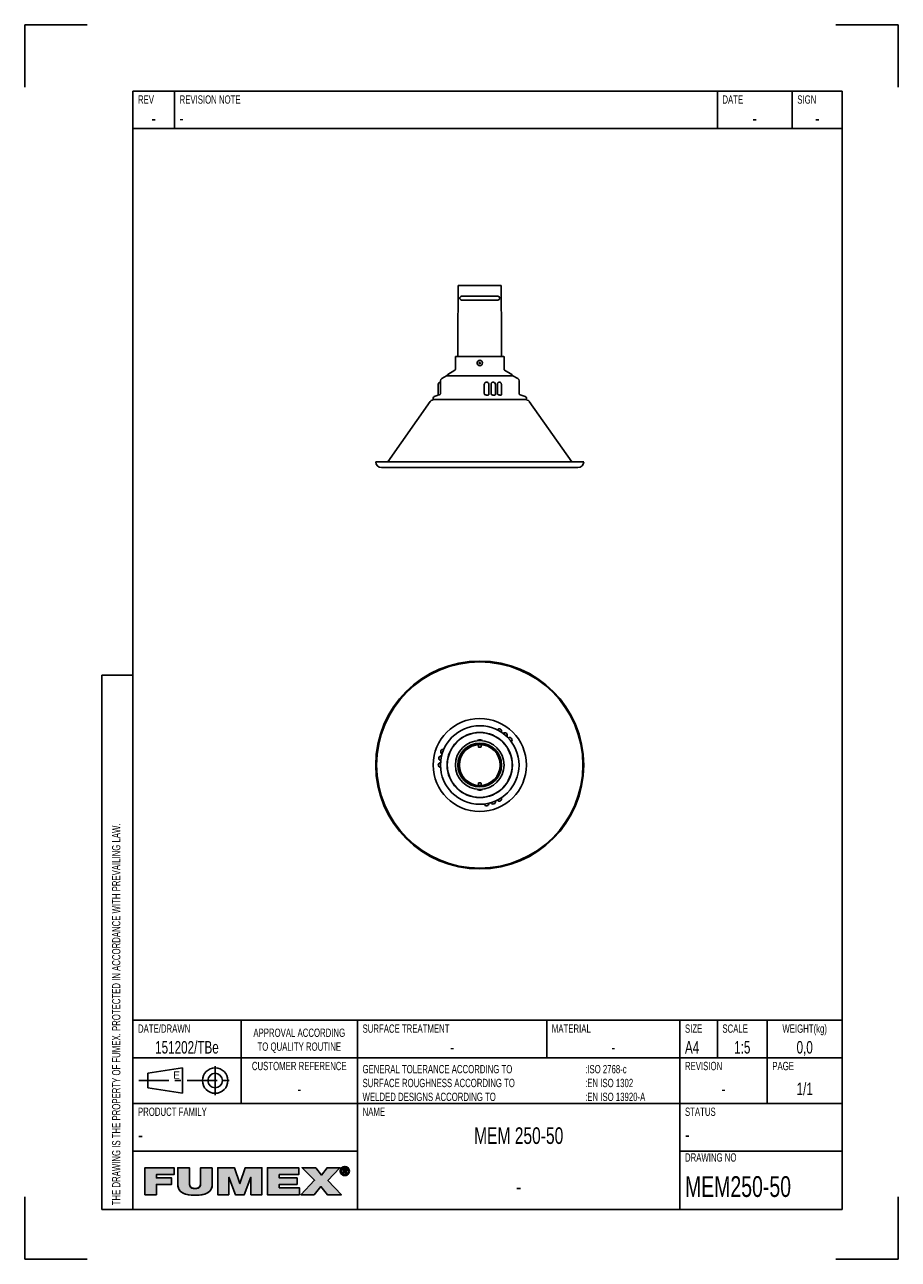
# Model space of a CAD drawing. Extents: x 0 to 210, y 0 to 297.
import ezdxf

# ---------------------------------------------------------------- set-up
doc = ezdxf.new("R2010")
doc.units = 0
doc.header["$LTSCALE"] = 19.36
doc.linetypes.add('CENTER', pattern=[0.6, 0.375, -0.075, 0.075, -0.075])
doc.layers.get('0').update_dxf_attribs({"linetype": 'CONTINUOUS'})
for name, color, linetype in [('101196_DXF_CONTINUOUS_LINE', 7, 'CONTINUOUS'), ('116334_DXF_CONTINUOUS_LINE', 7, 'CONTINUOUS'), ('116921_DXF_CONTINUOUS_LINE', 7, 'CONTINUOUS'), ('117001_DXF_CONTINUOUS_LINE', 7, 'CONTINUOUS'), ('117011_DXF_CONTINUOUS_LINE', 7, 'CONTINUOUS'), ('MEM250-50_DXF_CONTINUOUS_L', 7, 'CONTINUOUS'), ('MEM250-50_DXF_FORMAT', 7, 'CONTINUOUS')]:
    doc.layers.add(name, color=color, linetype=linetype)
doc.styles.add('TEXTSTYLE_2', font='txt', dxfattribs={"width": 0.7})
doc.styles.add('TEXTSTYLE_3', font='txt')

# ---------------------------------------------------------------- blocks, each defined once
blk = doc.blocks.new('SYMBOL_11_BL0', base_point=(53.46, 18.84))
at = {"layer": 'MEM250-50_DXF_FORMAT', "linetype": 'CONTINUOUS'}
for points in [[(31.68, 15.55), (28.88, 15.55), (28.88, 22.04), (35.91, 22.04), (35.91, 20.38), (31.68, 20.38), (31.68, 19.57), (35.31, 19.57), (35.31, 18.02), (31.68, 18.02)], [(45.09, 22.04), (45.09, 18.06), (45.05, 17.56), (44.94, 17.13), (44.76, 16.75), (44.51, 16.42), (44.19, 16.14), (43.78, 15.89), (43.27, 15.69), (42.64, 15.53), (41.87, 15.43), (40.95, 15.4), (40.03, 15.43), (39.26, 15.53), (38.63, 15.69), (38.12, 15.89), (37.71, 16.14), (37.38, 16.43), (37.13, 16.76), (36.95, 17.13), (36.84, 17.56), (36.8, 18.06), (36.8, 22.04), (39.6, 22.04), (39.6, 18.51), (39.62, 18.08), (39.67, 17.75), (39.78, 17.5), (39.95, 17.3), (40.19, 17.15), (40.52, 17.05), (40.97, 17.02), (41.4, 17.05), (41.72, 17.15), (41.96, 17.3), (42.12, 17.5), (42.22, 17.76), (42.28, 18.09), (42.29, 18.51), (42.29, 22.04)], [(49.07, 15.55), (46.42, 15.55), (46.42, 22.04), (50.41, 22.04), (51.7, 18.22), (51.73, 18.22), (53.03, 22.04), (57.01, 22.04), (57.01, 15.55), (54.37, 15.55), (54.37, 19.72), (54.34, 19.72), (52.76, 15.55), (50.67, 15.55), (49.09, 19.72), (49.07, 19.72)], [(66.03, 15.55), (58.36, 15.55), (58.36, 22.04), (65.89, 22.04), (65.89, 20.38), (61.17, 20.38), (61.17, 19.57), (65.46, 19.57), (65.46, 18.02), (61.17, 18.02), (61.17, 17.22), (66.03, 17.22)], [(69.59, 15.55), (66.38, 15.55), (69.67, 19.01), (66.68, 22.04), (69.96, 22.04), (71.34, 20.28), (72.69, 22.04), (75.79, 22.04), (72.88, 18.99), (76.12, 15.55), (72.75, 15.55), (71.2, 17.49)], [(76.31, 21.83), (76.23, 21.72), (76.16, 21.61), (76.12, 21.49), (76.09, 21.35), (76.08, 21.21), (75.87, 21.05), (75.86, 21.21), (75.87, 21.38), (75.91, 21.53), (75.97, 21.68), (76.05, 21.82), (76.36, 21.87)], [(76.09, 21.07), (76.12, 20.94), (76.16, 20.81), (76.23, 20.7), (76.31, 20.6), (76.15, 20.48), (76.05, 20.61), (75.97, 20.74), (75.91, 20.89), (75.87, 21.05), (76.08, 21.21)], [(76.46, 21.96), (76.36, 21.87), (76.05, 21.82), (76.15, 21.94), (76.57, 22.02)], [(76.69, 22.07), (76.57, 22.02), (76.15, 21.94), (76.27, 22.05), (76.82, 22.1)], [(76.95, 22.11), (76.82, 22.1), (76.27, 22.05), (76.33, 22.1), (77.43, 22.18), (77.57, 22.1), (77.64, 22.05), (77.76, 21.94), (77.85, 21.82), (77.93, 21.68), (77.99, 21.53), (78.03, 21.38), (78.04, 21.21), (78.03, 21.05), (77.99, 20.89), (77.93, 20.74), (77.86, 20.61), (77.76, 20.48), (77.64, 20.37), (77.57, 20.32), (77.43, 20.24), (77.28, 20.18), (77.12, 20.15), (76.79, 20.15), (76.63, 20.18), (76.48, 20.24), (76.4, 20.28), (76.95, 20.32), (77.09, 20.33), (77.22, 20.35), (77.34, 20.4), (77.45, 20.47), (77.55, 20.55), (77.59, 20.6), (77.67, 20.7), (77.74, 20.81), (77.78, 20.94), (77.81, 21.07), (77.82, 21.21), (77.81, 21.35), (77.78, 21.49), (77.74, 21.61), (77.67, 21.72), (77.59, 21.83), (77.55, 21.87), (77.45, 21.95), (77.34, 22.02), (77.21, 22.07), (77.09, 22.1)], [(76.95, 22.29), (77.12, 22.27), (77.28, 22.24), (77.43, 22.18), (76.33, 22.1), (76.48, 22.18), (76.63, 22.24), (76.79, 22.27)], [(76.73, 21.67), (76.54, 20.59), (76.54, 21.83), (77.01, 21.83), (77.01, 21.83), (77.12, 21.83), (77.2, 21.81), (77.27, 21.79), (77.33, 21.76), (77.37, 21.72), (77.39, 21.7), (77.4, 21.67), (77.43, 21.62), (77.44, 21.56), (77.45, 21.48), (77.44, 21.4), (77.43, 21.34), (77.4, 21.29), (77.08, 21.3), (77.12, 21.3), (77.15, 21.31), (77.18, 21.33), (77.2, 21.34), (77.22, 21.36), (77.23, 21.39), (77.24, 21.42), (77.25, 21.45), (77.25, 21.49), (77.25, 21.52), (77.24, 21.55), (77.23, 21.58), (77.22, 21.6), (77.2, 21.62), (77.17, 21.63), (77.14, 21.65), (77.11, 21.66), (77.07, 21.67), (77.02, 21.67), (76.98, 21.67), (76.85, 21.67)], [(76.95, 21.29), (76.97, 21.29), (77.03, 21.29), (77.08, 21.3), (77.4, 21.29), (76.73, 21.13), (76.73, 20.59), (76.54, 20.59), (76.73, 21.67), (76.73, 21.48), (76.73, 21.29), (76.84, 21.29)], [(77.13, 21.14), (77.48, 20.59), (77.27, 20.59), (76.94, 21.13), (76.73, 21.13), (77.4, 21.29), (77.36, 21.24), (77.32, 21.2), (77.26, 21.17), (77.2, 21.15)], [(76.35, 20.55), (76.46, 20.47), (76.26, 20.37), (76.15, 20.48), (76.31, 20.6)], [(76.57, 20.4), (76.69, 20.35), (76.4, 20.28), (76.26, 20.37), (76.46, 20.47)]]:
    blk.add_hatch(color=7, dxfattribs=at).paths.add_polyline_path(points)
at = {"layer": 'MEM250-50_DXF_FORMAT', "color": 7, "linetype": 'CONTINUOUS'}
for p, q in [((35.91, 22.04), (28.88, 22.04)), ((28.88, 22.04), (28.88, 15.55)), ((35.91, 22.04), (28.88, 22.04)), ((28.88, 22.04), (28.88, 15.55)), ((35.91, 20.38), (35.91, 22.04)), ((35.91, 20.38), (35.91, 22.04)), ((50.41, 22.04), (46.42, 22.04)), ((46.42, 22.04), (46.42, 15.55)), ((50.41, 22.04), (46.42, 22.04)), ((46.42, 22.04), (46.42, 15.55)), ((51.7, 18.22), (50.41, 22.04)), ((51.7, 18.22), (50.41, 22.04)), ((53.03, 22.04), (51.73, 18.22)), ((53.03, 22.04), (51.73, 18.22)), ((57.01, 22.04), (53.03, 22.04)), ((57.01, 22.04), (53.03, 22.04)), ((57.01, 15.55), (57.01, 22.04)), ((57.01, 15.55), (57.01, 22.04)), ((65.89, 22.04), (58.36, 22.04)), ((58.36, 22.04), (58.36, 15.55)), ((65.89, 22.04), (58.36, 22.04)), ((58.36, 22.04), (58.36, 15.55)), ((65.89, 20.38), (65.89, 22.04)), ((65.89, 20.38), (65.89, 22.04)), ((69.96, 22.04), (66.68, 22.04)), ((66.68, 22.04), (69.67, 19.01)), ((69.96, 22.04), (66.68, 22.04)), ((66.68, 22.04), (69.67, 19.01)), ((71.34, 20.28), (69.96, 22.04)), ((71.34, 20.28), (69.96, 22.04)), ((72.69, 22.04), (71.34, 20.28)), ((72.69, 22.04), (71.34, 20.28)), ((75.79, 22.04), (72.69, 22.04)), ((75.79, 22.04), (72.69, 22.04)), ((72.88, 18.99), (75.79, 22.04)), ((72.88, 18.99), (75.79, 22.04)), ((31.68, 19.57), (31.68, 20.38)), ((31.68, 20.38), (35.91, 20.38)), ((31.68, 19.57), (31.68, 20.38)), ((31.68, 20.38), (35.91, 20.38)), ((35.31, 19.57), (31.68, 19.57)), ((35.31, 19.57), (31.68, 19.57)), ((31.68, 15.55), (31.68, 18.02)), ((31.68, 18.02), (35.31, 18.02)), ((31.68, 15.55), (31.68, 18.02)), ((31.68, 18.02), (35.31, 18.02)), ((35.31, 18.02), (35.31, 19.57)), ((35.31, 18.02), (35.31, 19.57)), ((49.07, 15.55), (49.07, 19.72)), ((49.07, 19.72), (49.09, 19.72)), ((49.07, 15.55), (49.07, 19.72)), ((49.07, 19.72), (49.09, 19.72)), ((49.09, 19.72), (50.67, 15.55)), ((49.09, 19.72), (50.67, 15.55)), ((51.73, 18.22), (51.7, 18.22)), ((51.73, 18.22), (51.7, 18.22)), ((52.76, 15.55), (54.34, 19.72)), ((52.76, 15.55), (54.34, 19.72)), ((54.34, 19.72), (54.37, 19.72)), ((54.34, 19.72), (54.37, 19.72)), ((54.37, 19.72), (54.37, 15.55)), ((54.37, 19.72), (54.37, 15.55)), ((61.17, 19.57), (61.17, 20.38)), ((61.17, 20.38), (65.89, 20.38)), ((61.17, 19.57), (61.17, 20.38)), ((61.17, 20.38), (65.89, 20.38)), ((65.46, 19.57), (61.17, 19.57)), ((65.46, 19.57), (61.17, 19.57)), ((61.17, 17.22), (61.17, 18.02)), ((61.17, 18.02), (65.46, 18.02)), ((61.17, 17.22), (61.17, 18.02)), ((61.17, 18.02), (65.46, 18.02)), ((65.46, 18.02), (65.46, 19.57)), ((65.46, 18.02), (65.46, 19.57)), ((69.67, 19.01), (66.38, 15.55)), ((69.67, 19.01), (66.38, 15.55)), ((76.12, 15.55), (72.88, 18.99)), ((76.12, 15.55), (72.88, 18.99)), ((28.88, 15.55), (31.68, 15.55)), ((28.88, 15.55), (31.68, 15.55)), ((46.42, 15.55), (49.07, 15.55)), ((46.42, 15.55), (49.07, 15.55)), ((50.67, 15.55), (52.76, 15.55)), ((50.67, 15.55), (52.76, 15.55)), ((54.37, 15.55), (57.01, 15.55)), ((54.37, 15.55), (57.01, 15.55)), ((58.36, 15.55), (66.03, 15.55)), ((58.36, 15.55), (66.03, 15.55)), ((66.03, 17.22), (61.17, 17.22)), ((66.03, 17.22), (61.17, 17.22)), ((66.03, 15.55), (66.03, 17.22)), ((66.03, 15.55), (66.03, 17.22)), ((66.38, 15.55), (69.59, 15.55)), ((66.38, 15.55), (69.59, 15.55)), ((69.59, 15.55), (71.2, 17.49)), ((69.59, 15.55), (71.2, 17.49)), ((71.2, 17.49), (72.75, 15.55)), ((71.2, 17.49), (72.75, 15.55)), ((72.75, 15.55), (76.12, 15.55)), ((72.75, 15.55), (76.12, 15.55))]:
    blk.add_line(p, q, dxfattribs=at)
for points in [[(31.68, 15.55), (28.88, 15.55), (28.88, 22.04), (35.91, 22.04), (35.91, 20.38), (31.68, 20.38), (31.68, 19.57), (35.31, 19.57), (35.31, 18.02), (31.68, 18.02), (31.68, 15.55)], [(45.09, 22.04), (45.09, 18.06), (45.05, 17.56), (44.94, 17.13), (44.76, 16.75), (44.51, 16.42), (44.19, 16.14), (43.78, 15.89), (43.27, 15.69), (42.64, 15.53), (41.87, 15.43), (40.95, 15.4), (40.03, 15.43), (39.26, 15.53), (38.63, 15.69), (38.12, 15.89), (37.71, 16.14), (37.38, 16.43), (37.13, 16.76), (36.95, 17.13), (36.84, 17.56), (36.8, 18.06), (36.8, 22.04), (39.6, 22.04), (39.6, 18.51), (39.62, 18.08), (39.67, 17.75), (39.78, 17.5), (39.95, 17.3), (40.19, 17.15), (40.52, 17.05), (40.97, 17.02), (41.4, 17.05), (41.72, 17.15), (41.96, 17.3), (42.12, 17.5), (42.22, 17.76), (42.28, 18.09), (42.29, 18.51), (42.29, 22.04), (45.09, 22.04)], [(49.07, 15.55), (46.42, 15.55), (46.42, 22.04), (50.41, 22.04), (51.7, 18.22), (51.73, 18.22), (53.03, 22.04), (57.01, 22.04), (57.01, 15.55), (54.37, 15.55), (54.37, 19.72), (54.34, 19.72), (52.76, 15.55), (50.67, 15.55), (49.09, 19.72), (49.07, 19.72), (49.07, 15.55)], [(66.03, 15.55), (58.36, 15.55), (58.36, 22.04), (65.89, 22.04), (65.89, 20.38), (61.17, 20.38), (61.17, 19.57), (65.46, 19.57), (65.46, 18.02), (61.17, 18.02), (61.17, 17.22), (66.03, 17.22), (66.03, 15.55)], [(69.59, 15.55), (66.38, 15.55), (69.67, 19.01), (66.68, 22.04), (69.96, 22.04), (71.34, 20.28), (72.69, 22.04), (75.79, 22.04), (72.88, 18.99), (76.12, 15.55), (72.75, 15.55), (71.2, 17.49), (69.59, 15.55)], [(76.31, 21.83), (76.23, 21.72), (76.16, 21.61), (76.12, 21.49), (76.09, 21.35), (76.08, 21.21), (75.87, 21.05), (75.86, 21.21), (75.87, 21.38), (75.91, 21.53), (75.97, 21.68), (76.05, 21.82), (76.36, 21.87), (76.31, 21.83)], [(76.09, 21.07), (76.12, 20.94), (76.16, 20.81), (76.23, 20.7), (76.31, 20.6), (76.15, 20.48), (76.05, 20.61), (75.97, 20.74), (75.91, 20.89), (75.87, 21.05), (76.08, 21.21), (76.09, 21.07)], [(76.46, 21.96), (76.36, 21.87), (76.05, 21.82), (76.15, 21.94), (76.57, 22.02), (76.46, 21.96)], [(76.69, 22.07), (76.57, 22.02), (76.15, 21.94), (76.27, 22.05), (76.82, 22.1), (76.69, 22.07)], [(76.95, 22.11), (76.82, 22.1), (76.27, 22.05), (76.33, 22.1), (77.43, 22.18), (77.57, 22.1), (77.64, 22.05), (77.76, 21.94), (77.85, 21.82), (77.93, 21.68), (77.99, 21.53), (78.03, 21.38), (78.04, 21.21), (78.03, 21.05), (77.99, 20.89), (77.93, 20.74), (77.86, 20.61), (77.76, 20.48), (77.64, 20.37), (77.57, 20.32), (77.43, 20.24), (77.28, 20.18), (77.12, 20.15), (76.79, 20.15), (76.63, 20.18), (76.48, 20.24), (76.4, 20.28), (76.95, 20.32), (77.09, 20.33), (77.22, 20.35), (77.34, 20.4), (77.45, 20.47), (77.55, 20.55), (77.59, 20.6), (77.67, 20.7), (77.74, 20.81), (77.78, 20.94), (77.81, 21.07), (77.82, 21.21), (77.81, 21.35), (77.78, 21.49), (77.74, 21.61), (77.67, 21.72), (77.59, 21.83), (77.55, 21.87), (77.45, 21.95), (77.34, 22.02), (77.21, 22.07), (77.09, 22.1), (76.95, 22.11)], [(76.95, 22.29), (77.12, 22.27), (77.28, 22.24), (77.43, 22.18), (76.33, 22.1), (76.48, 22.18), (76.63, 22.24), (76.79, 22.27), (76.95, 22.29)], [(76.73, 21.67), (76.54, 20.59), (76.54, 21.83), (77.01, 21.83), (77.01, 21.83), (77.12, 21.83), (77.2, 21.81), (77.27, 21.79), (77.33, 21.76), (77.37, 21.72), (77.39, 21.7), (77.4, 21.67), (77.43, 21.62), (77.44, 21.56), (77.45, 21.48), (77.44, 21.4), (77.43, 21.34), (77.4, 21.29), (77.08, 21.3), (77.12, 21.3), (77.15, 21.31), (77.18, 21.33), (77.2, 21.34), (77.22, 21.36), (77.23, 21.39), (77.24, 21.42), (77.25, 21.45), (77.25, 21.49), (77.25, 21.52), (77.24, 21.55), (77.23, 21.58), (77.22, 21.6), (77.2, 21.62), (77.17, 21.63), (77.14, 21.65), (77.11, 21.66), (77.07, 21.67), (77.02, 21.67), (76.98, 21.67), (76.85, 21.67), (76.73, 21.67)], [(76.95, 21.29), (76.97, 21.29), (77.03, 21.29), (77.08, 21.3), (77.4, 21.29), (76.73, 21.13), (76.73, 20.59), (76.54, 20.59), (76.73, 21.67), (76.73, 21.48), (76.73, 21.29), (76.84, 21.29), (76.95, 21.29)], [(77.13, 21.14), (77.48, 20.59), (77.27, 20.59), (76.94, 21.13), (76.73, 21.13), (77.4, 21.29), (77.36, 21.24), (77.32, 21.2), (77.26, 21.17), (77.2, 21.15), (77.13, 21.14)], [(76.35, 20.55), (76.46, 20.47), (76.26, 20.37), (76.15, 20.48), (76.31, 20.6), (76.35, 20.55)], [(76.57, 20.4), (76.69, 20.35), (76.4, 20.28), (76.26, 20.37), (76.46, 20.47), (76.57, 20.4)]]:
    blk.add_lwpolyline(points, dxfattribs=at)
for points, knots in [([(45.09, 22.04), (45.09, 22.04), (42.29, 22.04), (42.29, 22.04), (42.29, 22.04), (42.29, 18.51), (42.29, 18.51), (42.29, 17.84), (42.29, 17.02), (40.97, 17.02), (39.6, 17.02), (39.6, 17.84), (39.6, 18.51), (39.6, 18.51), (39.6, 22.04), (39.6, 22.04), (39.6, 22.04), (36.8, 22.04), (36.8, 22.04), (36.8, 22.04), (36.8, 18.06), (36.8, 18.06), (36.8, 16.26), (38.18, 15.4), (40.95, 15.4), (43.73, 15.4), (45.09, 16.26), (45.09, 18.06), (45.09, 18.06), (45.09, 22.04), (45.09, 22.04)], [0, 0, 0, 0, 1, 1, 1, 2, 2, 2, 3, 3, 3, 4, 4, 4, 5, 5, 5, 6, 6, 6, 7, 7, 7, 8, 8, 8, 9, 9, 9, 10, 10, 10, 10]), ([(45.09, 22.04), (45.09, 22.04), (42.29, 22.04), (42.29, 22.04), (42.29, 22.04), (42.29, 18.51), (42.29, 18.51), (42.29, 17.84), (42.29, 17.02), (40.97, 17.02), (39.6, 17.02), (39.6, 17.84), (39.6, 18.51), (39.6, 18.51), (39.6, 22.04), (39.6, 22.04), (39.6, 22.04), (36.8, 22.04), (36.8, 22.04), (36.8, 22.04), (36.8, 18.06), (36.8, 18.06), (36.8, 16.26), (38.18, 15.4), (40.95, 15.4), (43.73, 15.4), (45.09, 16.26), (45.09, 18.06), (45.09, 18.06), (45.09, 22.04), (45.09, 22.04)], [0, 0, 0, 0, 1, 1, 1, 2, 2, 2, 3, 3, 3, 4, 4, 4, 5, 5, 5, 6, 6, 6, 7, 7, 7, 8, 8, 8, 9, 9, 9, 10, 10, 10, 10]), ([(76.95, 20.14), (77.54, 20.14), (78.04, 20.59), (78.04, 21.21), (78.04, 21.83), (77.54, 22.29), (76.95, 22.29), (76.36, 22.29), (75.86, 21.83), (75.86, 21.21), (75.86, 20.59), (76.36, 20.14), (76.95, 20.14)], [0, 0, 0, 0, 1, 1, 1, 2, 2, 2, 3, 3, 3, 4, 4, 4, 4]), ([(76.95, 20.14), (77.54, 20.14), (78.04, 20.59), (78.04, 21.21), (78.04, 21.83), (77.54, 22.29), (76.95, 22.29), (76.36, 22.29), (75.86, 21.83), (75.86, 21.21), (75.86, 20.59), (76.36, 20.14), (76.95, 20.14)], [0, 0, 0, 0, 1, 1, 1, 2, 2, 2, 3, 3, 3, 4, 4, 4, 4]), ([(76.08, 21.21), (76.08, 21.72), (76.46, 22.11), (76.95, 22.11), (77.44, 22.11), (77.82, 21.72), (77.82, 21.21), (77.82, 20.7), (77.44, 20.32), (76.95, 20.32), (76.46, 20.32), (76.08, 20.7), (76.08, 21.21)], [0, 0, 0, 0, 1, 1, 1, 2, 2, 2, 3, 3, 3, 4, 4, 4, 4]), ([(76.08, 21.21), (76.08, 21.72), (76.46, 22.11), (76.95, 22.11), (77.44, 22.11), (77.82, 21.72), (77.82, 21.21), (77.82, 20.7), (77.44, 20.32), (76.95, 20.32), (76.46, 20.32), (76.08, 20.7), (76.08, 21.21)], [0, 0, 0, 0, 1, 1, 1, 2, 2, 2, 3, 3, 3, 4, 4, 4, 4]), ([(76.73, 21.13), (76.73, 21.13), (76.94, 21.13), (76.94, 21.13), (76.94, 21.13), (77.27, 20.59), (77.27, 20.59), (77.27, 20.59), (77.48, 20.59), (77.48, 20.59), (77.48, 20.59), (77.13, 21.14), (77.13, 21.14), (77.31, 21.16), (77.45, 21.26), (77.45, 21.48), (77.45, 21.72), (77.3, 21.83), (77.01, 21.83), (77.01, 21.83), (76.54, 21.83), (76.54, 21.83), (76.54, 21.83), (76.54, 20.59), (76.54, 20.59), (76.54, 20.59), (76.73, 20.59), (76.73, 20.59), (76.73, 20.59), (76.73, 21.13), (76.73, 21.13)], [0, 0, 0, 0, 1, 1, 1, 2, 2, 2, 3, 3, 3, 4, 4, 4, 5, 5, 5, 6, 6, 6, 7, 7, 7, 8, 8, 8, 9, 9, 9, 10, 10, 10, 10]), ([(76.73, 21.13), (76.73, 21.13), (76.94, 21.13), (76.94, 21.13), (76.94, 21.13), (77.27, 20.59), (77.27, 20.59), (77.27, 20.59), (77.48, 20.59), (77.48, 20.59), (77.48, 20.59), (77.13, 21.14), (77.13, 21.14), (77.31, 21.16), (77.45, 21.26), (77.45, 21.48), (77.45, 21.72), (77.3, 21.83), (77.01, 21.83), (77.01, 21.83), (76.54, 21.83), (76.54, 21.83), (76.54, 21.83), (76.54, 20.59), (76.54, 20.59), (76.54, 20.59), (76.73, 20.59), (76.73, 20.59), (76.73, 20.59), (76.73, 21.13), (76.73, 21.13)], [0, 0, 0, 0, 1, 1, 1, 2, 2, 2, 3, 3, 3, 4, 4, 4, 5, 5, 5, 6, 6, 6, 7, 7, 7, 8, 8, 8, 9, 9, 9, 10, 10, 10, 10]), ([(76.73, 21.29), (76.73, 21.29), (76.73, 21.67), (76.73, 21.67), (76.73, 21.67), (76.98, 21.67), (76.98, 21.67), (77.11, 21.67), (77.25, 21.64), (77.25, 21.49), (77.25, 21.3), (77.11, 21.29), (76.95, 21.29), (76.95, 21.29), (76.73, 21.29), (76.73, 21.29)], [0, 0, 0, 0, 1, 1, 1, 2, 2, 2, 3, 3, 3, 4, 4, 4, 5, 5, 5, 5]), ([(76.73, 21.29), (76.73, 21.29), (76.73, 21.67), (76.73, 21.67), (76.73, 21.67), (76.98, 21.67), (76.98, 21.67), (77.11, 21.67), (77.25, 21.64), (77.25, 21.49), (77.25, 21.3), (77.11, 21.29), (76.95, 21.29), (76.95, 21.29), (76.73, 21.29), (76.73, 21.29)], [0, 0, 0, 0, 1, 1, 1, 2, 2, 2, 3, 3, 3, 4, 4, 4, 5, 5, 5, 5])]:
    blk.add_open_spline(points, degree=3, knots=knots, dxfattribs=at)
for points in [[(76.95, 20.32), (76.4, 20.28), (76.82, 20.33), (76.69, 20.35)], [(76.95, 20.14), (76.79, 20.15), (77.12, 20.15)]]:
    blk.add_solid(points, dxfattribs=at)
blk = doc.blocks.new('SYMBOL_0_BL1', base_point=(39, 43))
at = {"layer": 'MEM250-50_DXF_CONTINUOUS_L', "color": 7, "linetype": 'CONTINUOUS'}
for p, q in [((29.59375, 44.75), (37.90625, 46.0625)), ((29.59375, 41.25), (29.59375, 44.75)), ((37.90625, 46.0625), (37.90625, 39.9375)), ((37.90625, 39.9375), (29.59375, 41.25))]:
    blk.add_line(p, q, dxfattribs=at)
at = {"layer": 'MEM250-50_DXF_CONTINUOUS_L', "color": 7, "linetype": 'CENTER'}
for p, q in [((45.78125, 46.5), (45.78125, 39.5)), ((27.40625, 43), (50.59375, 43))]:
    blk.add_line(p, q, dxfattribs=at)
at = {"layer": 'MEM250-50_DXF_CONTINUOUS_L', "color": 7, "linetype": 'CONTINUOUS'}
for radius in [3.0625, 1.75]:
    blk.add_circle((45.78125, 43), radius, dxfattribs=at)

msp = doc.modelspace()

# ---------------------------------------------------------------- linework, layer by layer
at = {"layer": '101196_DXF_CONTINUOUS_LINE', "color": 7, "linetype": 'CONTINUOUS'}
for p, q in [((108.74, 124.83), (108.74, 124.77)), ((110.04, 124.83), (108.74, 124.83)), ((110.04, 124.77), (108.74, 124.77)), ((109.07, 124.77), (109.07, 124.77)), ((109.57, 124.97), (109.21, 124.97)), ((109.71, 124.77), (109.71, 124.77)), ((110.04, 124.83), (110.04, 124.77)), ((109.07, 123.81), (109.07, 123.27)), ((109.61, 123.17), (109.17, 123.17)), ((109.71, 123.81), (109.71, 123.27)), ((110.04, 113.05), (108.74, 113.05)), ((108.74, 112.99), (108.74, 113.05)), ((110.04, 112.99), (108.74, 112.99)), ((109.07, 114.02), (109.07, 114.55)), ((109.07, 113.05), (109.07, 113.06)), ((109.17, 114.65), (109.61, 114.65)), ((109.71, 114.02), (109.71, 114.55)), ((109.71, 113.05), (109.71, 113.06)), ((110.04, 112.99), (110.04, 113.05)), ((109.57, 112.85), (109.21, 112.85))]:
    msp.add_line(p, q, dxfattribs=at)
for radius in [0.65, 0.183]:
    msp.add_circle((109.39, 215.62), radius, dxfattribs=at)
for centre, radius, start, end in [((109.39, 123.51), 1.47, 97.1476, 116.2284), ((109.39, 123.51), 1.47, 63.7716, 82.8524), ((109.17, 123.27), 0.1, 180, 270), ((109.61, 123.27), 0.1, 270, 360), ((109.39, 114.31), 1.47, 243.7716, 262.8524), ((109.17, 114.55), 0.1, 90, 180), ((109.39, 114.31), 1.47, 277.1476, 296.2284), ((109.61, 114.55), 0.1, 0, 90)]:
    msp.add_arc(centre, radius, start, end, dxfattribs=at)
at = {"layer": '116334_DXF_CONTINUOUS_LINE', "color": 7, "linetype": 'CONTINUOUS'}
for p, q in [((104.22, 228.25), (104.22, 234.22)), ((114.56, 234.22), (104.22, 234.22)), ((113.74, 231.67), (105.04, 231.67)), ((114.56, 228.25), (114.56, 234.22)), ((113.74, 230.77), (105.04, 230.77)), ((104.13, 217.22), (104.13, 226.88)), ((114.65, 217.22), (114.65, 226.88))]:
    msp.add_line(p, q, dxfattribs=at)
for radius in [5.26, 5.17, 4.91]:
    msp.add_circle((109.39, 118.91), radius, dxfattribs=at)
for centre, radius, start, end in [((105.04, 231.22), 0.45, 90, 270), ((113.74, 231.22), 0.45, 270, 90), ((114.13, 226.88), 10, 172.4568, 180), ((103.82, 228.25), 0.4, 352.4568, 360), ((114.96, 228.25), 0.4, 180, 187.5432), ((104.65, 226.88), 10, 0, 7.5432)]:
    msp.add_arc(centre, radius, start, end, dxfattribs=at)
at = {"layer": '116921_DXF_CONTINUOUS_LINE', "color": 7, "linetype": 'CONTINUOUS'}
for p, q in [((97.48, 206.34), (87.26, 191.86)), ((121.3, 206.34), (131.52, 191.86)), ((84.39, 191.86), (134.39, 191.86)), ((85.79, 190.46), (132.99, 190.46))]:
    msp.add_line(p, q, dxfattribs=at)
for radius in [25, 24.8]:
    msp.add_circle((109.39, 118.91), radius, dxfattribs=at)
for centre, radius, start, end in [((98.29, 205.76), 1, 108.9313, 144.7841), ((109.39, 173.41), 35.2, 108.4561, 108.9313), ((109.39, 173.41), 35.2, 71.0687, 71.5439), ((120.49, 205.76), 1, 35.2159, 71.0687), ((85.79, 191.86), 1.4, 180, 270), ((132.99, 191.86), 1.4, 270, 360)]:
    msp.add_arc(centre, radius, start, end, dxfattribs=at)
at = {"layer": '117001_DXF_CONTINUOUS_LINE', "color": 7, "linetype": 'CONTINUOUS'}
for p, q in [((103.53, 217.02), (103.53, 214.04)), ((115.05, 217.22), (103.73, 217.22)), ((115.25, 217.02), (115.25, 214.04)), ((103.43, 213.87), (101.69, 212.86)), ((115.35, 213.87), (117.09, 212.86)), ((101.59, 212.69), (101.59, 212.53)), ((117.19, 212.69), (117.19, 212.53))]:
    msp.add_line(p, q, dxfattribs=at)
for radius in [7.8, 5.86]:
    msp.add_circle((109.39, 118.91), radius, dxfattribs=at)
for centre, start, end in [((103.73, 217.02), 90, 180), ((115.05, 217.02), 0, 90), ((103.33, 214.04), 300, 360), ((115.45, 214.04), 180, 240), ((101.79, 212.69), 120, 180), ((116.99, 212.69), 0, 60)]:
    msp.add_arc(centre, 0.2, start, end, dxfattribs=at)
at = {"layer": '117011_DXF_CONTINUOUS_LINE', "color": 7, "linetype": 'CONTINUOUS'}
for p, q in [((99.95, 211), (99.95, 211.33)), ((100.25, 211.85), (101.4, 212.52)), ((101.46, 212.53), (117.32, 212.53)), ((111.31, 210.92), (111.32, 210.92)), ((112.72, 210.99), (112.72, 210.99)), ((114.15, 211), (114.11, 211)), ((114.17, 211), (114.17, 211)), ((118.53, 211.85), (117.38, 212.52)), ((118.83, 208.36), (118.83, 211.33)), ((99.43, 207.89), (99.43, 210.45)), ((99.97, 208.36), (99.97, 210.46)), ((110.48, 208.36), (110.48, 210.46)), ((111.57, 208.12), (111.57, 210.45)), ((112.1, 208.36), (112.1, 210.46)), ((113.16, 208.03), (113.16, 210.45)), ((113.62, 208.36), (113.62, 210.46)), ((114.64, 207.99), (114.64, 207.99)), ((114.64, 207.99), (114.64, 210.45)), ((120.33, 207.54), (119.09, 207.99)), ((98.19, 206.8), (98.19, 207.16)), ((98.19, 206.8), (120.59, 206.8)), ((98.45, 207.54), (99.43, 207.89)), ((120.59, 206.8), (120.59, 207.16)), ((113.64, 127.38), (113.62, 127.35)), ((114.58, 126.8), (114.59, 126.83)), ((115.05, 126.51), (115.03, 126.49)), ((115.87, 125.78), (115.89, 125.81)), ((116.28, 125.41), (116.26, 125.39)), ((100.72, 122.65), (100.69, 122.66)), ((116.96, 124.55), (116.99, 124.57)), ((99.97, 119.46), (99.93, 119.46)), ((99.98, 120.02), (100.01, 120.01)), ((100.2, 121.09), (100.17, 121.1)), ((100.32, 121.63), (100.35, 121.62)), ((99.93, 118.37), (99.97, 118.36)), ((113.14, 110.21), (113.13, 110.25)), ((113.62, 110.48), (113.64, 110.45)), ((114.59, 111), (114.58, 111.03)), ((110.48, 109.54), (110.49, 109.5)), ((111.57, 109.69), (111.57, 109.73)), ((112.1, 109.87), (112.11, 109.84))]:
    msp.add_line(p, q, dxfattribs=at)
for radius in [11.2, 9.44, 7.84]:
    msp.add_circle((109.39, 118.91), radius, dxfattribs=at)
for centre, radius, start, end in [((99.98, 210.45), 0.55, 93.1266, 180), ((100.55, 211.33), 0.6, 120, 180), ((111.03, 210.46), 0.545, 58.1126, 89.7414), ((111.03, 210.47), 0.534, 53.344, 59.3934), ((112.62, 210.49), 0.514, 78.1446, 89.708), ((112.61, 210.49), 0.516, 51.3388, 77.9707), ((112.61, 210.45), 0.55, 359.9996, 52.4511), ((114.11, 210.55), 0.452, 82.6615, 89.6966), ((114.09, 210.45), 0.554, 63.5459, 82.5666), ((114.09, 210.45), 0.55, 0.0006, 63.475), ((118.23, 211.33), 0.6, 0, 60), ((88.05, 241), 35.01, 288.9739, 289.4389), ((111.02, 210.45), 0.55, 359.9999, 29.8329), ((111.02, 210.46), 0.548, 359.707, 30.4947), ((119.23, 208.36), 0.4, 180, 250), ((98.59, 207.16), 0.4, 110, 180), ((120.19, 207.16), 0.4, 0, 70), ((114.09, 127.06), 0.55, 335, 145), ((115.44, 126.12), 0.55, 325, 135), ((116.6, 124.96), 0.55, 315, 125), ((100.55, 122.13), 0.55, 75, 245), ((99.98, 118.91), 0.55, 95, 265), ((100.12, 120.55), 0.55, 85, 255), ((112.61, 110.07), 0.55, 205, 15), ((114.09, 110.76), 0.55, 215, 25), ((111.02, 109.65), 0.55, 195, 5)]:
    msp.add_arc(centre, radius, start, end, dxfattribs=at)
for points, knots in [([(99.97, 210.46), (99.97, 210.5), (99.97, 210.57), (99.96, 210.66), (99.96, 210.73), (99.96, 210.79), (99.96, 210.83), (99.96, 210.87), (99.96, 210.9), (99.95, 210.92), (99.95, 210.94), (99.95, 210.95), (99.95, 210.97), (99.95, 210.98), (99.95, 210.98), (99.95, 210.99), (99.95, 210.99), (99.95, 211), (99.95, 211), (99.95, 211), (99.95, 211)], [0, 0, 0, 0, 0.25004, 0.375061, 0.500081, 0.625102, 0.687612, 0.750122, 0.812633, 0.843888, 0.875143, 0.906398, 0.937653, 0.953281, 0.968908, 0.976723, 0.984534, 0.992335, 0.996296, 1, 1, 1, 1]), ([(111.03, 211), (111.01, 211), (110.98, 211), (110.91, 210.99), (110.82, 210.97), (110.72, 210.92), (110.61, 210.83), (110.51, 210.67), (110.48, 210.53), (110.48, 210.46)], [0, 0, 0, 0, 0.062145, 0.124323, 0.24883, 0.373731, 0.498992, 0.749158, 1, 1, 1, 1]), ([(111.3, 210.93), (111.26, 210.96), (111.19, 210.98), (111.1, 211), (111.05, 211), (111.03, 211)], [0, 0, 0, 0, 0.499415, 0.749575, 1, 1, 1, 1]), ([(112.62, 211), (112.6, 211), (112.57, 211), (112.5, 210.99), (112.42, 210.97), (112.33, 210.92), (112.22, 210.83), (112.12, 210.67), (112.1, 210.53), (112.1, 210.46)], [0, 0, 0, 0, 0.060565, 0.121273, 0.243396, 0.366869, 0.491781, 0.744275, 1, 1, 1, 1]), ([(114.11, 211), (114.09, 211), (114.06, 211), (114.02, 211), (113.97, 210.98), (113.91, 210.96), (113.84, 210.92), (113.74, 210.82), (113.65, 210.67), (113.62, 210.53), (113.62, 210.46)], [0, 0, 0, 0, 0.057863, 0.116022, 0.174742, 0.234118, 0.354996, 0.479192, 0.735669, 1, 1, 1, 1]), ([(114.17, 211), (114.21, 210.99), (114.28, 210.97), (114.34, 210.94), (114.35, 210.93)], [0, 0, 0, 0, 0.747521, 1, 1, 1, 1]), ([(99.7, 207.99), (99.75, 208), (99.84, 208.06), (99.91, 208.15), (99.93, 208.2)], [0, 0, 0, 0, 0.485357, 1, 1, 1, 1]), ([(110.48, 208.36), (110.48, 208.35), (110.48, 208.29), (110.49, 208.24), (110.49, 208.2)], [0, 0, 0, 0, 0.256499, 1, 1, 1, 1]), ([(110.49, 208.2), (110.5, 208.18), (110.5, 208.13), (110.52, 208.07), (110.56, 208.02), (110.59, 207.99), (110.61, 207.99)], [0, 0, 0, 0, 0.290478, 0.548042, 0.777519, 1, 1, 1, 1]), ([(110.61, 207.99), (110.68, 207.95), (110.85, 207.91), (111.11, 207.89), (111.33, 207.9), (111.47, 207.94), (111.52, 207.97), (111.54, 207.99)], [0, 0, 0, 0, 0.249073, 0.545978, 0.816345, 0.920856, 1, 1, 1, 1]), ([(111.54, 207.99), (111.55, 208), (111.57, 208.03), (111.57, 208.08), (111.57, 208.11), (111.57, 208.12)], [0, 0, 0, 0, 0.414314, 0.683303, 1, 1, 1, 1]), ([(112.1, 208.36), (112.1, 208.35), (112.1, 208.29), (112.1, 208.24), (112.11, 208.2)], [0, 0, 0, 0, 0.255774, 1, 1, 1, 1]), ([(112.11, 208.2), (112.11, 208.18), (112.13, 208.13), (112.16, 208.07), (112.2, 208.02), (112.24, 207.99), (112.26, 207.99)], [0, 0, 0, 0, 0.2748, 0.526356, 0.762261, 1, 1, 1, 1]), ([(112.26, 207.99), (112.34, 207.95), (112.52, 207.91), (112.74, 207.89), (112.92, 207.9), (113.02, 207.91), (113.1, 207.94), (113.14, 207.97), (113.15, 207.99)], [0, 0, 0, 0, 0.284245, 0.593283, 0.732174, 0.848457, 0.937283, 1, 1, 1, 1]), ([(113.15, 207.99), (113.15, 207.99), (113.16, 208), (113.16, 208.02), (113.16, 208.03)], [0, 0, 0, 0, 0.208921, 1, 1, 1, 1]), ([(113.62, 208.36), (113.62, 208.35), (113.63, 208.29), (113.63, 208.24), (113.64, 208.2)], [0, 0, 0, 0, 0.254808, 1, 1, 1, 1]), ([(113.64, 208.2), (113.66, 208.15), (113.69, 208.08), (113.76, 208.02), (113.8, 207.99), (113.83, 207.99)], [0, 0, 0, 0, 0.509653, 0.751813, 1, 1, 1, 1]), ([(113.83, 207.99), (113.87, 207.97), (113.96, 207.95), (114.1, 207.92), (114.23, 207.9), (114.36, 207.89), (114.48, 207.9), (114.55, 207.91), (114.6, 207.93), (114.63, 207.95), (114.64, 207.96), (114.64, 207.98), (114.64, 207.99)], [0, 0, 0, 0, 0.155822, 0.3215, 0.487053, 0.641326, 0.773809, 0.876922, 0.916665, 0.949096, 0.975871, 1, 1, 1, 1])]:
    msp.add_open_spline(points, degree=3, knots=knots, dxfattribs=at)
for points in [[(111.32, 210.92), (111.39, 210.87), (111.45, 210.81), (111.5, 210.73)], [(111.5, 210.73), (111.46, 210.81), (111.39, 210.87), (111.32, 210.92)], [(111.46, 210.79), (111.43, 210.83), (111.39, 210.87), (111.35, 210.9)], [(112.7, 211), (112.67, 211), (112.65, 211), (112.62, 211)], [(112.76, 210.99), (112.74, 210.99), (112.72, 211), (112.7, 211)], [(112.94, 210.89), (112.88, 210.94), (112.8, 210.98), (112.72, 210.99)], [(112.87, 210.94), (112.84, 210.96), (112.8, 210.97), (112.76, 210.99)], [(114.2, 211), (114.18, 211), (114.17, 211), (114.15, 211)], [(114.27, 210.98), (114.25, 210.98), (114.22, 210.99), (114.2, 211)], [(99.93, 208.2), (99.95, 208.25), (99.97, 208.31), (99.97, 208.36)]]:
    msp.add_open_spline(points, degree=3, dxfattribs=at)
at = {"layer": 'MEM250-50_DXF_FORMAT', "color": 7, "linetype": 'CONTINUOUS'}
for p, q in [((0, 281.98), (0, 297)), ((0, 297), (15, 297)), ((195, 297), (210, 297)), ((210, 282), (210, 297)), ((196.5, 281), (26, 281)), ((26, 281), (26, 272)), ((26, 12), (26, 281)), ((26, 281), (196.5, 281)), ((36, 281), (36, 272)), ((166.5, 281), (166.5, 272)), ((184.5, 281), (184.5, 272)), ((196.5, 281), (196.5, 272)), ((196.5, 281), (196.5, 12)), ((196.5, 272), (26, 272)), ((18.5, 12), (18.5, 140.5)), ((18.5, 140.5), (26, 140.5)), ((196.5, 57.5), (26, 57.5)), ((26, 12), (26, 57.5)), ((52, 37.5), (52, 57.5)), ((80, 12), (80, 57.5)), ((125.5, 48.5), (125.5, 57.5)), ((157.5, 12), (157.5, 57.5)), ((166.5, 48.5), (166.5, 57.5)), ((178.5, 37.5), (178.5, 57.5)), ((196.5, 12), (196.5, 57.5)), ((196.5, 48.5), (26, 48.5)), ((196.5, 37.5), (26, 37.5)), ((80, 26), (26, 26)), ((196.5, 26), (157.5, 26)), ((0, 0), (0, 15)), ((210, 0), (210, 14.99)), ((18.5, 12), (196.5, 12)), ((196.5, 12), (26, 12)), ((0, 0), (15, 0)), ((195, 0), (210, 0))]:
    msp.add_line(p, q, dxfattribs=at)

# ---------------------------------------------------------------- block references
at = {"layer": 'MEM250-50_DXF_CONTINUOUS_L', "color": 7, "linetype": 'CONTINUOUS'}
msp.add_blockref('SYMBOL_0_BL1', (39, 43), dxfattribs=at)
at = {"layer": 'MEM250-50_DXF_FORMAT', "color": 2, "linetype": 'CONTINUOUS'}
msp.add_blockref('SYMBOL_11_BL0', (53.46, 18.84), dxfattribs=at)

# ---------------------------------------------------------------- texts
at = {"color": 7, "linetype": 'CONTINUOUS'}
for s, insert, char_height, width, attachment_point, style in [('DATE/DRAWN', (27.23, 56.5), 2, 14, 1, 'TEXTSTYLE_2'), ('SURFACE TREATMENT', (81.22, 56.5), 2, 23.8, 1, 'TEXTSTYLE_2'), ('MATERIAL', (126.72, 56.5), 2, 11.2, 1, 'TEXTSTYLE_2'), ('SIZE ', (158.72, 56.5), 2, 7, 1, 'TEXTSTYLE_2'), ('SCALE', (167.72, 56.5), 2, 7, 1, 'TEXTSTYLE_2'), ('WEIGHT(kg)', (187.5, 56.5), 2, 14, 2, 'TEXTSTYLE_2'), ('APPROVAL ACCORDING\\PTO QUALITY ROUTINE', (66, 55.5), 2, 25.2, 2, 'TEXTSTYLE_2'), ('151202/TBe', (39, 52.5), 3, 21, 2, 'TEXTSTYLE_2'), ('-', (102.75, 52.5), 3, 2.1, 2, 'TEXTSTYLE_2'), ('-', (141.5, 52.5), 3, 2.1, 2, 'TEXTSTYLE_2'), ('A4 ', (158.72, 52.5), 3, 6.3, 1, 'TEXTSTYLE_2'), ('1:5', (172.5, 52.5), 3, 6.3, 2, 'TEXTSTYLE_2'), ('0,0', (187.5, 52.5), 3, 6.3, 2, 'TEXTSTYLE_2'), ('CUSTOMER REFERENCE', (66, 47.5), 2, 25.2, 2, 'TEXTSTYLE_2'), ('REVISION', (158.72, 47.5), 2, 11.2, 1, 'TEXTSTYLE_2'), ('PAGE', (179.72, 47.5), 2, 5.6, 1, 'TEXTSTYLE_2'), ('E', (35.72, 45.19), 1.75, 1.75, 1, 'TEXTSTYLE_3')]:
    msp.add_mtext(s, dxfattribs=dict(at, insert=insert, char_height=char_height, width=width, attachment_point=attachment_point, style=style))
at = {"layer": 'MEM250-50_DXF_FORMAT', "color": 2, "linetype": 'CONTINUOUS', "style": 'TEXTSTYLE_2'}
for s, insert, char_height, width, attachment_point in [('REV', (27.23, 280), 2, 4.2, 1), ('REVISION NOTE', (37.23, 280), 2, 18.2, 1), ('DATE', (167.72, 280), 2, 5.6, 1), ('SIGN', (185.72, 280), 2, 5.6, 1), ('-', (31, 276.25), 3.5, 2.45, 2), ('-', (37.23, 276), 3, 2.1, 1), ('-', (175.5, 276.25), 3.5, 2.45, 2), ('-', (190.5, 276.25), 3.5, 2.45, 2)]:
    msp.add_mtext(s, dxfattribs=dict(at, insert=insert, char_height=char_height, width=width, attachment_point=attachment_point))
at = {"layer": 'MEM250-50_DXF_FORMAT', "color": 2, "linetype": 'CONTINUOUS', "insert": (21, 13), "char_height": 2, "width": 114.8, "attachment_point": 1, "rotation": 90, "style": 'TEXTSTYLE_2'}
msp.add_mtext('THE DRAWING IS THE PROPERTY OF FUMEX. PROTECTED IN ACCORDANCE WITH PREVAILING LAW.', dxfattribs=at)
at = {"layer": 'MEM250-50_DXF_FORMAT', "color": 7, "linetype": 'CONTINUOUS', "style": 'TEXTSTYLE_2'}
for s, insert, char_height, width, attachment_point in [('GENERAL TOLERANCE ACCORDING TO\\PSURFACE ROUGHNESS ACCORDING TO\\PWELDED DESIGNS ACCORDING TO\\P ', (81.22, 46.75), 2, 42, 1), (':ISO 2768-c\\P:EN ISO 1302\\P:EN ISO 13920-A \\P ', (134.72, 46.75), 2, 22.4, 1), ('1/1', (187.5, 42.5), 3, 6.3, 2), ('-', (66, 42.5), 3, 2.1, 2), ('- ', (168, 42.5), 3, 4.2, 2), ('PRODUCT FAMILY', (27.23, 36.5), 2, 19.6, 1), ('NAME ', (81.22, 36.5), 2, 7, 1), ('STATUS ', (158.72, 36.5), 2, 9.8, 1), ('-', (27.23, 32), 4, 2.8, 1), ('MEM 250-50', (118.75, 31.75), 4, 28, 2), ('-  ', (158.72, 31.75), 3.5, 7.35, 1), ('DRAWING NO', (158.72, 25.5), 2, 14, 1), ('MEM250-50', (158.72, 20), 5, 31.5, 1), ('-', (118.75, 19.5), 4, 2.8, 2)]:
    msp.add_mtext(s, dxfattribs=dict(at, insert=insert, char_height=char_height, width=width, attachment_point=attachment_point))

doc.saveas('drawing.dxf')
